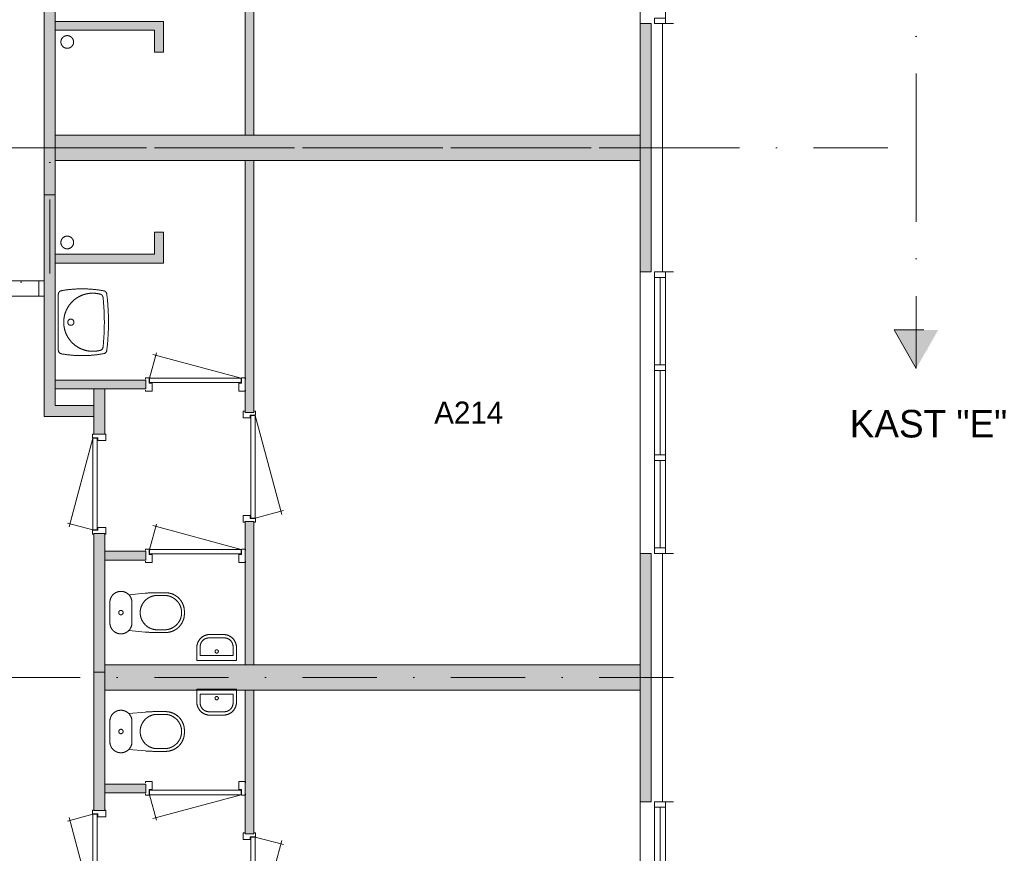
# Model space of a CAD drawing. Header units: millimetres. Extents: x 1701 to 85660, y 0 to 59400.
# Tile 14 of 17: x 38080 to 47000, y 36567 to 44119. Entities that reach past the tile are written whole.
import ezdxf
from ezdxf.enums import TextEntityAlignment as Align
from ezdxf.xclip import XClip

# ---------------------------------------------------------------- set-up
doc = ezdxf.new("R2010")
doc.units = ezdxf.units.MM
doc.header["$PDMODE"] = 3
doc.header["$PDSIZE"] = 1
doc.linetypes.add('DGN1', pattern=[504.6, 0, -504.6])
doc.linetypes.add('DGN4', pattern=[1343.35376, 671.67688, -335.83844, 0, -335.83844])
for name, color, linetype in [('16', 7, 'Continuous'), ('17', 7, 'Continuous'), ('30', 7, 'Continuous'), ('31', 7, 'Continuous'), ('32', 7, 'Continuous'), ('33', 7, 'Continuous'), ('40', 7, 'Continuous'), ('48', 7, 'Continuous'), ('52', 7, 'Continuous'), ('56', 7, 'Continuous'), ('58', 7, 'Continuous'), ('62', 7, 'Continuous')]:
    doc.layers.add(name, color=color, linetype=linetype)
doc.styles.add('dgn001', font='dgn001.shx')
doc.styles.add('dgn003', font='dgn003.shx')
doc.styles.get("Standard").update_dxf_attribs({"font": 'arial.ttf'})
doc.dimstyles.get("Standard").update_dxf_attribs({"dimtxt": 0.18, "dimasz": 0.18, "dimexe": 0.18, "dimexo": 0.0625, "dimgap": 0.09, "dimtad": 0, "dimtih": 1, "dimtoh": 1, "dimdec": 4, "dimzin": 0, "dimdsep": 46, "dimtxsty": 'Standard', "dimcen": 0.09, "dimadec": 0, "dimazin": 0, "dimtfac": 1, "dimtdec": 4, "dimtofl": 0, "dimtmove": 0, "dimatfit": 3, "dimfxl": 1, "dimtolj": 1, "dimtzin": 0, "dimarcsym": 0})

# ---------------------------------------------------------------- blocks, each defined once
blk = doc.blocks.new('930L0931')
at = {"layer": '33', "color": 1, "linetype": 'Continuous', "lineweight": 0}
for p, q in [((98, 968), (353.4400000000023, 899.5600000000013)), ((98, 38), (338.6999999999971, 936.3100000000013))]:
    blk.add_line(p, q, dxfattribs=at)
at = {"layer": '33', "color": 92, "linetype": 'Continuous', "lineweight": 13, "true_color": 0x00e100, "flags": 128}
for points in [[(90, 1006), (101, 1006), (101, 971), (51, 971), (51, 946), (-11, 946), (-11, 1006), (0, 1006)], [(90, 0), (101, 0), (101, 35), (51, 35), (51, 60), (-11, 60), (-11, 0), (0, 0)]]:
    blk.add_lwpolyline(points, dxfattribs=at)
at = {"layer": '33', "color": 2, "linetype": 'Continuous', "lineweight": 13, "true_color": 0xf0f000, "flags": 128}
blk.add_lwpolyline([(98, 968), (98, 38), (58, 38), (58, 968), (98, 968)], dxfattribs=at)
blk = doc.blocks.new('830R1094')
at = {"layer": '33', "color": 1, "linetype": 'Continuous', "lineweight": 0}
for p, q in [((38, -108), (99.31999999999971, -336.869999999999)), ((868, -108), (66.28000000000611, -322.8199999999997))]:
    blk.add_line(p, q, dxfattribs=at)
at = {"layer": '33', "color": 92, "linetype": 'Continuous', "lineweight": 13, "true_color": 0x00e100, "flags": 128}
for points in [[(0, -100), (0, -111), (35, -111), (35, -61), (60, -61), (60, 11), (0, 11), (0, 0)], [(906, -100), (906, -111), (871, -111), (871, -61), (846, -61), (846, 11), (906, 11), (906, 0)]]:
    blk.add_lwpolyline(points, dxfattribs=at)
at = {"layer": '33', "color": 2, "linetype": 'Continuous', "lineweight": 13, "true_color": 0xf0f000, "flags": 128}
blk.add_lwpolyline([(868, -108), (38, -108), (38, -68), (868, -68), (868, -108)], dxfattribs=at)
blk = doc.blocks.new('CLOS0231')
at = {"layer": '40', "color": 7, "linetype": 'Continuous', "lineweight": 0}
for p, q in [((220, -92.5), (220, 92.5)), ((527.7900000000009, 155), (435.8399999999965, 155)), ((670, -1.069999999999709), (670, 0.7899999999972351)), ((527.7900000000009, -155), (435.5400000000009, -155))]:
    blk.add_line(p, q, dxfattribs=at)
at = {"layer": '40', "color": 7, "linetype": 'Continuous', "lineweight": 0, "flags": 128}
for points in [[(338.2999999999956, -175.6700000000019), (191.8999999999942, -162), (191.8994141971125, -161.9997440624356, -0.6743332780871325), (19.99891169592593, -92.49925672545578), (20, -92.5), (20, 92.5), (19.99891169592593, 92.50074327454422, -0.6743332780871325), (191.8994141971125, 162.0012306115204), (191.8999999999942, 162), (338.2999999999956, 175.6699999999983), (338.2951687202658, 175.6678424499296, -0.02328519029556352), (431.2845639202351, 180.0007432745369), (431.2900000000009, 180), (525, 180), (524.9989116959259, 180.0007432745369, -0.414213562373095), (694.9989116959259, 10.00074327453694), (695, 10), (695, -10), (694.9989116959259, -9.999256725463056, -0.414213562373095), (524.9989116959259, -179.9992567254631), (525, -180), (431.2900000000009, -180), (431.2848238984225, -179.9992567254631, -0.02328532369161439), (338.2999999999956, -175.6700000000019)], [(436.6489228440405, -154.9991525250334, -0.9175142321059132), (436.6489153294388, 155.0006384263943)], [(527.7876906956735, 155.0007433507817, -0.9175214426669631), (527.7876906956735, -154.9992568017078)]]:
    blk.add_lwpolyline(points, format="xyb", dxfattribs=at)
at = {"layer": '40', "color": 7, "linetype": 'Continuous', "lineweight": 0}
blk.add_circle((119.9989116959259, 0.0007432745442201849), 20, dxfattribs=at)
for centre, start, end in [((119.9989116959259, 92.50074327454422), 0, 44.02728333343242), ((119.9989116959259, -92.49925672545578), 315.9727166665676, 0)]:
    blk.add_arc(centre, 99.99999999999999, start, end, dxfattribs=at)
blk = doc.blocks.new('830R1095')
at = {"layer": '33', "color": 1, "linetype": 'Continuous', "lineweight": 0}
for p, q in [((-108, -38), (-336.8700000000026, -99.31999999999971)), ((-108, -868), (-322.8199999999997, -66.27999999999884))]:
    blk.add_line(p, q, dxfattribs=at)
at = {"layer": '33', "color": 92, "linetype": 'Continuous', "lineweight": 13, "true_color": 0x00e100, "flags": 128}
for points in [[(-100, 0), (-111, 0), (-111, -35), (-61, -35), (-61, -60), (11, -60), (11, 0), (0, 0)], [(-100, -906), (-111, -906), (-111, -871), (-61, -871), (-61, -846), (11, -846), (11, -906), (0, -906)]]:
    blk.add_lwpolyline(points, dxfattribs=at)
at = {"layer": '33', "color": 2, "linetype": 'Continuous', "lineweight": 13, "true_color": 0xf0f000, "flags": 128}
blk.add_lwpolyline([(-108, -868), (-108, -38), (-68, -38), (-68, -868), (-108, -868)], dxfattribs=at)
blk = doc.blocks.new('830R1096')
at = {"layer": '33', "color": 1, "linetype": 'Continuous', "lineweight": 0}
for p, q in [((38, 108), (99.31999999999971, 336.8699999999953)), ((868, 108), (66.27999999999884, 322.8199999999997))]:
    blk.add_line(p, q, dxfattribs=at)
at = {"layer": '33', "color": 92, "linetype": 'Continuous', "lineweight": 13, "true_color": 0x00e100, "flags": 128}
for points in [[(0, 100), (0, 111), (35, 111), (35, 61), (60, 61), (60, -11), (0, -11), (0, 0)], [(906, 100), (906, 111), (871, 111), (871, 61), (846, 61), (846, -11), (906, -11), (906, 0)]]:
    blk.add_lwpolyline(points, dxfattribs=at)
at = {"layer": '33', "color": 2, "linetype": 'Continuous', "lineweight": 13, "true_color": 0xf0f000, "flags": 128}
blk.add_lwpolyline([(868, 108), (38, 108), (38, 68), (868, 68), (868, 108)], dxfattribs=at)
blk = doc.blocks.new('930L0932')
at = {"layer": '33', "color": 1, "linetype": 'Continuous', "lineweight": 0}
for p, q in [((98, -38), (338.6999999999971, -936.3099999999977)), ((98, -968), (353.4400000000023, -899.5599999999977))]:
    blk.add_line(p, q, dxfattribs=at)
at = {"layer": '33', "color": 92, "linetype": 'Continuous', "lineweight": 13, "true_color": 0x00e100, "flags": 128}
for points in [[(90, 0), (101, 0), (101, -35), (51, -35), (51, -60), (-11, -60), (-11, 0), (0, 0)], [(90, -1006), (101, -1006), (101, -971), (51, -971), (51, -946), (-11, -946), (-11, -1006), (0, -1006)]]:
    blk.add_lwpolyline(points, dxfattribs=at)
at = {"layer": '33', "color": 2, "linetype": 'Continuous', "lineweight": 13, "true_color": 0xf0f000, "flags": 128}
blk.add_lwpolyline([(98, -968), (98, -38), (58, -38), (58, -968), (98, -968)], dxfattribs=at)
blk = doc.blocks.new('CLOS0232')
at = {"layer": '40', "color": 7, "linetype": 'Continuous', "lineweight": 0}
for p, q in [((220, 92.5), (220, -92.5)), ((527.7900000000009, 155), (435.5400000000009, 155)), ((670, 1.069999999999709), (670, -0.7900000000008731)), ((527.7900000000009, -155), (435.8399999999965, -155))]:
    blk.add_line(p, q, dxfattribs=at)
at = {"layer": '40', "color": 7, "linetype": 'Continuous', "lineweight": 0, "flags": 128}
for points in [[(338.2999999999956, 175.6699999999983), (191.8999999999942, 162), (191.8994141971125, 161.9966147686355, 0.6743332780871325), (19.99891169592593, 92.49612743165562), (20, 92.5), (20, -92.5), (19.99891169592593, -92.50387256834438, 0.6743332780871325), (191.8994141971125, -162.0043599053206), (191.8999999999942, -162), (338.2999999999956, -175.6700000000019), (338.2951687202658, -175.6709717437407, 0.02328519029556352), (431.2845639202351, -180.003872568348), (431.2900000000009, -180), (525, -180), (524.9989116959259, -180.003872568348, 0.414213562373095), (694.9989116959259, -10.00387256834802), (695, -10), (695, 10), (694.9989116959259, 9.996127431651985, 0.414213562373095), (524.9989116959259, 179.996127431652), (525, 180), (431.2900000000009, 180), (431.2848238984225, 179.996127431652, 0.02328532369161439), (338.2999999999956, 175.6699999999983)], [(191.8998050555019, 161.9962104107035, -0.19450385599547), (219.9989116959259, 92.49612743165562)], [(219.9989116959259, -92.50387256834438, -0.19450385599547), (191.8998050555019, -162.0039555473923)]]:
    blk.add_lwpolyline(points, format="xyb", dxfattribs=at)
at = {"layer": '40', "color": 7, "linetype": 'Continuous', "lineweight": 0}
blk.add_circle((119.9989116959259, -0.003872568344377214), 20, dxfattribs=at)
for centre, start, end in [((450.008911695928, -0.003872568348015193), 94.92634999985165, 265.0736472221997), ((514.4289116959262, -0.003872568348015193), 274.925902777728, 85.074097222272)]:
    blk.add_arc(centre, 155.5746026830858, start, end, dxfattribs=at)
blk = doc.blocks.new('830R1097')
at = {"layer": '33', "color": 1, "linetype": 'Continuous', "lineweight": 0}
for p, q in [((38, 108), (99.31999999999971, 336.8700000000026)), ((868, 108), (66.28000000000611, 322.8199999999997))]:
    blk.add_line(p, q, dxfattribs=at)
at = {"layer": '33', "color": 92, "linetype": 'Continuous', "lineweight": 13, "true_color": 0x00e100, "flags": 128}
for points in [[(0, 100), (0, 111), (35, 111), (35, 61), (60, 61), (60, -11), (0, -11), (0, 0)], [(906, 100), (906, 111), (871, 111), (871, 61), (846, 61), (846, -11), (906, -11), (906, 0)]]:
    blk.add_lwpolyline(points, dxfattribs=at)
at = {"layer": '33', "color": 2, "linetype": 'Continuous', "lineweight": 13, "true_color": 0xf0f000, "flags": 128}
blk.add_lwpolyline([(868, 108), (38, 108), (38, 68), (868, 68), (868, 108)], dxfattribs=at)
blk = doc.blocks.new('FT0131')
at = {"layer": '40', "color": 7, "linetype": 'Continuous', "lineweight": 0}
for p, q in [((-180, 135.0900000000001), (-180, 20)), ((148.8899999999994, 64.63000000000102), (148.8899999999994, 143.9799999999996)), ((-180, 20), (180, 20)), ((-148.8899999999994, 64.63000000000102), (148.8899999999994, 64.63000000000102))]:
    blk.add_line(p, q, dxfattribs=at)
at = {"layer": '40', "color": 7, "linetype": 'Continuous', "lineweight": 0, "flags": 128}
for points in [[(68.88999999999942, 223.9799999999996), (-68.88999999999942, 223.9799999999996)], [(60, 255.0900000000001), (-60, 255.0900000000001)], [(-148.8899999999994, 143.9799999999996), (-148.8899999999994, 64.63000000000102)], [(180, 20), (180, 135.0900000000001)]]:
    blk.add_lwpolyline(points, dxfattribs=at)
for points in [[(60.00205612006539, 255.0857562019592, -0.414213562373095), (180.0020561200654, 135.0857562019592)], [(68.89205612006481, 223.9757562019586, -0.414213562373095), (148.8920561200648, 143.9757562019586)]]:
    blk.add_lwpolyline(points, format="xyb", dxfattribs=at)
at = {"layer": '40', "color": 7, "linetype": 'Continuous', "lineweight": 0}
blk.add_circle((0.948332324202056, 101.1327784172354), 15.1404192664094, dxfattribs=at)
for centre, radius in [((-59.99794387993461, 135.0857562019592), 120), ((-68.88794387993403, 143.9757562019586), 80)]:
    blk.add_arc(centre, radius, 90, 180, dxfattribs=at)
blk = doc.blocks.new('FT0132')
at = {"layer": '40', "color": 7, "linetype": 'Continuous', "lineweight": 0}
for p, q in [((-180, -135.0900000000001), (-180, -20)), ((-180, -20), (180, -20)), ((-148.8899999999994, -64.63000000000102), (148.8899999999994, -64.63000000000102)), ((148.8899999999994, -64.63000000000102), (148.8899999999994, -143.9799999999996))]:
    blk.add_line(p, q, dxfattribs=at)
at = {"layer": '40', "color": 7, "linetype": 'Continuous', "lineweight": 0, "flags": 128}
for points in [[(-148.8899999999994, -143.9799999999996), (-148.8899999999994, -64.63000000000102)], [(180, -20), (180, -135.0900000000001)], [(68.88999999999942, -223.9799999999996), (-68.88999999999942, -223.9799999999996)], [(60, -255.0900000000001), (-60, -255.0900000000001)]]:
    blk.add_lwpolyline(points, dxfattribs=at)
for points in [[(-59.99794387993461, -255.088885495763, -0.414213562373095), (-179.9979438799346, -135.088885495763)], [(-68.88794387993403, -223.978885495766, -0.414213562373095), (-148.887943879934, -143.978885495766)]]:
    blk.add_lwpolyline(points, format="xyb", dxfattribs=at)
at = {"layer": '40', "color": 7, "linetype": 'Continuous', "lineweight": 0}
blk.add_circle((0.948332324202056, -101.1359077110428), 15.1404192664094, dxfattribs=at)
for centre, radius in [((60.00205612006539, -135.088885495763), 120), ((68.89205612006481, -143.978885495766), 80)]:
    blk.add_arc(centre, radius, 270, 0, dxfattribs=at)
blk = doc.blocks.new('WT0132')
at = {"layer": '40', "color": 7, "linetype": 'Continuous', "lineweight": 0}
blk.add_line((20, 253.1599999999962), (20, -253.1600000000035), dxfattribs=at)
at = {"layer": '40', "color": 7, "linetype": 'Continuous', "lineweight": 0, "flags": 128}
for points in [[(20.00755088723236, 253.158848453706, -0.3639570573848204), (47.27564847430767, 285.6572375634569)], [(47.27563088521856, 285.657234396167, -0.09080072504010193), (432.1339317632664, 284.4827555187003)], [(432.1339334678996, 284.4827552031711, -0.3287686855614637), (458.971597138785, 255.9594641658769)], [(400.7985356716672, -254.021690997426, -1.30637000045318), (400.7985356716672, 254.0135282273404)], [(400.7985382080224, 254.0135275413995, -0.30967078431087), (425.0000518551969, 225.6312959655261)], [(425.0000493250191, 225.631319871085, -0.05277319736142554), (425.0000493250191, -225.6394826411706)], [(458.9715912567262, 255.9595130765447, -0.0599146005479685), (458.9716036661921, -255.9675726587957)], [(47.27564847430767, -285.6654003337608, -0.3639570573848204), (20.00755088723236, -253.1670112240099)], [(425.0000518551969, -225.6394587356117, -0.30967078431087), (400.7985382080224, -254.0216903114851)], [(458.9715969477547, -255.9676285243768, -0.3287686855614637), (432.1339318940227, -284.4909182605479)], [(432.1339317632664, -284.4909182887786, -0.09080072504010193), (47.27563088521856, -285.6653971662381)]]:
    blk.add_lwpolyline(points, format="xyb", dxfattribs=at)
at = {"layer": '40', "color": 7, "linetype": 'Continuous', "lineweight": 0}
blk.add_circle((133.3075508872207, -0.004081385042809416), 28.05539163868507, dxfattribs=at)
blk = doc.blocks.new('830R1098')
at = {"layer": '33', "color": 1, "linetype": 'Continuous', "lineweight": 0}
for p, q in [((-108, 868), (-322.8199999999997, 66.28000000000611)), ((-108, 38), (-336.8700000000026, 99.31999999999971))]:
    blk.add_line(p, q, dxfattribs=at)
at = {"layer": '33', "color": 92, "linetype": 'Continuous', "lineweight": 13, "true_color": 0x00e100, "flags": 128}
for points in [[(-100, 906), (-111, 906), (-111, 871), (-61, 871), (-61, 846), (11, 846), (11, 906), (0, 906)], [(-100, 0), (-111, 0), (-111, 35), (-61, 35), (-61, 60), (11, 60), (11, 0), (0, 0)]]:
    blk.add_lwpolyline(points, dxfattribs=at)
at = {"layer": '33', "color": 2, "linetype": 'Continuous', "lineweight": 13, "true_color": 0xf0f000, "flags": 128}
blk.add_lwpolyline([(-108, 868), (-108, 38), (-68, 38), (-68, 868), (-108, 868)], dxfattribs=at)
blk = doc.blocks.new('_DotSmall')
at = {"color": 0, "linetype": 'ByBlock', "const_width": 0.5}
blk.add_lwpolyline([(-0.0625, 0, 1), (0.0625, 0, 1)], format="xyb", close=True, dxfattribs=at)
blk = doc.blocks.new('*D15495')
at = {"layer": '58', "color": 3, "linetype": 'Continuous', "lineweight": 0, "transparency": 16777216}
for p, q in [((52064.76, 40367.77), (52064.76, 39492.77)), ((52064.76, 37817.77), (52064.76, 38692.77))]:
    blk.add_line(p, q, dxfattribs=at)
at = {"layer": 'Defpoints', "color": 0, "linetype": 'Continuous', "transparency": 16777216}
for p in [(50064.76, 40367.77), (52064.76, 40367.77), (50064.76, 37817.77)]:
    blk.add_point(p, dxfattribs=at)
at = {"layer": '58', "color": 3, "linetype": 'Continuous', "lineweight": 0, "transparency": 16777216, "xscale": 1080, "yscale": 1080, "zscale": 1080}
for p, rotation in [((52064.76, 40367.77), 90), ((52064.76, 37817.77), 270)]:
    blk.add_blockref('_DotSmall', p, dxfattribs=dict(at, rotation=rotation))
at = {"layer": '58', "color": 3, "linetype": 'Continuous', "lineweight": 0, "transparency": 16777216, "insert": (52064.75999999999, 39092.77000000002), "char_height": 200, "attachment_point": 5, "rotation": 270, "style": 'dgn003'}
blk.add_mtext('\\A1;2550', dxfattribs=at)
blk = doc.blocks.new('*D15496')
at = {"layer": '58', "color": 3, "linetype": 'Continuous', "lineweight": 0, "transparency": 16777216}
for p, q in [((52064.76, 37817.77), (52064.76, 37092.77)), ((52064.76, 35567.77), (52064.76, 36292.77))]:
    blk.add_line(p, q, dxfattribs=at)
at = {"layer": 'Defpoints', "color": 0, "linetype": 'Continuous', "transparency": 16777216}
for p in [(50064.76, 37817.77), (52064.76, 37817.77), (50064.76, 35567.77)]:
    blk.add_point(p, dxfattribs=at)
at = {"layer": '58', "color": 3, "linetype": 'Continuous', "lineweight": 0, "transparency": 16777216, "xscale": 1080, "yscale": 1080, "zscale": 1080}
for p, rotation in [((52064.76, 37817.77), 90), ((52064.76, 35567.77), 270)]:
    blk.add_blockref('_DotSmall', p, dxfattribs=dict(at, rotation=rotation))
at = {"layer": '58', "color": 3, "linetype": 'Continuous', "lineweight": 0, "transparency": 16777216, "insert": (52064.75999999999, 36692.77000000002), "char_height": 200, "attachment_point": 5, "rotation": 270, "style": 'dgn003'}
blk.add_mtext('\\A1;2250', dxfattribs=at)
blk = doc.blocks.new('*D15497')
at = {"layer": '58', "color": 3, "linetype": 'Continuous', "lineweight": 0, "transparency": 16777216}
for p, q in [((52064.76, 35567.77), (52064.76, 34692.77)), ((52064.76, 33017.77), (52064.76, 33892.77))]:
    blk.add_line(p, q, dxfattribs=at)
at = {"layer": 'Defpoints', "color": 0, "linetype": 'Continuous', "transparency": 16777216}
for p in [(50064.76, 35567.77), (50064.76, 33017.77), (52064.76, 33017.77)]:
    blk.add_point(p, dxfattribs=at)
at = {"layer": '58', "color": 3, "linetype": 'Continuous', "lineweight": 0, "transparency": 16777216, "xscale": 1080, "yscale": 1080, "zscale": 1080}
for p, rotation in [((52064.76, 35567.77), 90), ((52064.76, 33017.77), 270)]:
    blk.add_blockref('_DotSmall', p, dxfattribs=dict(at, rotation=rotation))
at = {"layer": '58', "color": 3, "linetype": 'Continuous', "lineweight": 0, "transparency": 16777216, "insert": (52064.75999999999, 34292.77000000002), "char_height": 200, "attachment_point": 5, "rotation": 90, "style": 'dgn003'}
blk.add_mtext('\\A1;2550', dxfattribs=at)
blk = doc.blocks.new('*D15498')
at = {"layer": '58', "color": 3, "linetype": 'Continuous', "lineweight": 0, "transparency": 16777216}
for p, q in [((52064.76, 33017.77), (52064.76, 32292.77)), ((52064.76, 30767.77), (52064.76, 31492.77))]:
    blk.add_line(p, q, dxfattribs=at)
at = {"layer": 'Defpoints', "color": 0, "linetype": 'Continuous', "transparency": 16777216}
for p in [(50064.76, 33017.77), (52064.76, 33017.77), (50064.76, 30767.77)]:
    blk.add_point(p, dxfattribs=at)
at = {"layer": '58', "color": 3, "linetype": 'Continuous', "lineweight": 0, "transparency": 16777216, "xscale": 1080, "yscale": 1080, "zscale": 1080}
for p, rotation in [((52064.76, 33017.77), 90), ((52064.76, 30767.77), 270)]:
    blk.add_blockref('_DotSmall', p, dxfattribs=dict(at, rotation=rotation))
at = {"layer": '58', "color": 3, "linetype": 'Continuous', "lineweight": 0, "transparency": 16777216, "insert": (52064.75999999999, 31892.77000000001), "char_height": 200, "attachment_point": 5, "rotation": 270, "style": 'dgn003'}
blk.add_mtext('\\A1;2250', dxfattribs=at)
blk = doc.blocks.new('*D15499')
at = {"layer": '58', "color": 3, "linetype": 'Continuous', "lineweight": 0, "transparency": 16777216}
for p, q in [((52064.76, 30767.77), (52064.76, 29892.77)), ((52064.76, 28217.77), (52064.76, 29092.77))]:
    blk.add_line(p, q, dxfattribs=at)
at = {"layer": 'Defpoints', "color": 0, "linetype": 'Continuous', "transparency": 16777216}
for p in [(50064.76, 30767.77), (52064.76, 30767.77), (50064.76, 28217.77)]:
    blk.add_point(p, dxfattribs=at)
at = {"layer": '58', "color": 3, "linetype": 'Continuous', "lineweight": 0, "transparency": 16777216, "xscale": 1080, "yscale": 1080, "zscale": 1080}
for p, rotation in [((52064.76, 30767.77), 90), ((52064.76, 28217.77), 270)]:
    blk.add_blockref('_DotSmall', p, dxfattribs=dict(at, rotation=rotation))
at = {"layer": '58', "color": 3, "linetype": 'Continuous', "lineweight": 0, "transparency": 16777216, "insert": (52064.75999999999, 29492.77000000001), "char_height": 200, "attachment_point": 5, "rotation": 270, "style": 'dgn003'}
blk.add_mtext('\\A1;2550', dxfattribs=at)
blk = doc.blocks.new('EAE52')
at = {"layer": '52'}
blk.add_hatch(color=4, dxfattribs=at).paths.add_polyline_path([(0, 2000), (200, 1650), (-200, 1650)])
at = {"layer": '52', "color": 4, "linetype": 'DGN4', "lineweight": 13}
blk.add_line((0, 0), (0, 2000), dxfattribs=at)
at = {"layer": '52', "color": 4, "linetype": 'DGN4', "lineweight": 13, "flags": 128}
blk.add_lwpolyline([(0, 2000), (200, 1650), (-200, 1650), (0, 2000)], dxfattribs=at)
blk = doc.blocks.new('EAE53')
at = {"layer": '52'}
blk.add_hatch(color=4, dxfattribs=at).paths.add_polyline_path([(0, -2000), (-200, -1650), (200, -1650)])
at = {"layer": '52', "color": 4, "linetype": 'DGN4', "lineweight": 13}
blk.add_line((0, 0), (0, -2000), dxfattribs=at)
at = {"layer": '52', "color": 4, "linetype": 'DGN4', "lineweight": 13, "flags": 128}
blk.add_lwpolyline([(0, -2000), (-200, -1650), (200, -1650), (0, -2000)], dxfattribs=at)
blk = doc.blocks.new('50E03_329_B02 - Default')
at = {"layer": '16'}
for points in [[(49964.76, 35567.77), (49964.76, 37817.77), (50064.76, 37817.77), (50064.76, 35567.77)], [(49964.76, 30767.77), (49964.76, 33017.77), (50064.76, 33017.77), (50064.76, 30767.77)]]:
    blk.add_hatch(color=7, dxfattribs=at).paths.add_polyline_path(points)
at = {"layer": '62'}
for color, points in [(7, [(44364.76, 36692.77), (44464.76, 36692.77), (44464.76, 39127.77), (44814.76, 39127.77), (44814.76, 39227.77), (44364.76, 39227.77)]), (9, [(46184.76, 36807.77), (46184.76, 39092.77), (46264.76, 39092.77), (46264.76, 36807.77)]), (9, [(45364.76, 37557.77), (45444.76, 37557.77), (45444.76, 37837.77), (44464.76, 37837.77), (44464.76, 37757.77), (45364.76, 37757.77)]), (9, [(49764.76, 35567.77), (49764.76, 37817.77), (49864.76, 37817.77), (49864.76, 35567.77)]), (9, [(44464.76, 36807.77), (49764.76, 36807.77), (49764.76, 36577.77), (44464.76, 36577.77)]), (7, [(44364.76, 36692.77), (44464.76, 36692.77), (44464.76, 34357.77), (44814.76, 34357.77), (44814.76, 34257.77), (44364.76, 34257.77)]), (9, [(46184.76, 36577.77), (46184.76, 34292.77), (46264.76, 34292.77), (46264.76, 36577.77)]), (9, [(45364.76, 35927.77), (45444.76, 35927.77), (45444.76, 35647.77), (44464.76, 35647.77), (44464.76, 35727.77), (45364.76, 35727.77)]), (9, [(45284.76, 34587.77), (45284.76, 34507.77), (44464.76, 34507.77), (44464.76, 34587.77)]), (7, [(44914.76, 34507.77), (44914.76, 34097.77), (44814.76, 34097.77), (44814.76, 34507.77)]), (9, [(46184.76, 33307.77), (46184.76, 32007.77), (46264.76, 32007.77), (46264.76, 33307.77)]), (7, [(44914.76, 33197.77), (44914.76, 31942.77), (44814.76, 31942.77), (44814.76, 33197.77)]), (9, [(45284.76, 33037.77), (45284.76, 32957.77), (44914.76, 32957.77), (44914.76, 33037.77)]), (9, [(49764.76, 30767.77), (49764.76, 33017.77), (49864.76, 33017.77), (49864.76, 30767.77)]), (7, [(44914.76, 30687.77), (44914.76, 31942.77), (44814.76, 31942.77), (44814.76, 30687.77)]), (9, [(44914.76, 32007.77), (49764.76, 32007.77), (49764.76, 31777.77), (44914.76, 31777.77)]), (9, [(46184.76, 30477.77), (46184.76, 31777.77), (46264.76, 31777.77), (46264.76, 30477.77)]), (9, [(45284.76, 30847.77), (45284.76, 30927.77), (44914.76, 30927.77), (44914.76, 30847.77)])]:
    blk.add_hatch(color=color, dxfattribs=at).paths.add_polyline_path(points)
at = {"layer": '16', "color": 92, "linetype": 'Continuous', "lineweight": 0, "true_color": 0x00e100, "flags": 128}
for points in [[(44364.76, 36692.77), (44364.76, 39227.77), (44814.76, 39227.77), (44814.76, 39127.77), (44464.76, 39127.77), (44464.76, 36692.77), (44364.76, 36692.77)], [(46184.76, 39092.77), (46184.76, 36807.77), (46264.76, 36807.77), (46264.76, 39092.77), (46184.76, 39092.77)], [(44464.76, 37757.77), (45364.76, 37757.77), (45364.76, 37557.77), (45444.76, 37557.77), (45444.76, 37837.77), (44464.76, 37837.77), (44464.76, 37757.77)], [(49764.76, 35567.77), (49764.76, 37817.77), (49864.76, 37817.77), (49864.76, 35567.77), (49764.76, 35567.77)], [(49964.76, 35567.77), (49964.76, 37817.77), (50064.76, 37817.77), (50064.76, 35567.77), (49964.76, 35567.77)], [(46184.76, 34292.77), (46184.76, 36577.77), (46264.76, 36577.77), (46264.76, 34292.77), (46184.76, 34292.77)], [(44364.76, 36266.11), (44364.76, 34257.77), (44814.76, 34257.77), (44814.76, 34357.77), (44464.76, 34357.77), (44464.76, 36266.11), (44364.76, 36266.11)], [(44464.76, 35727.77), (45364.76, 35727.77), (45364.76, 35927.77), (45444.76, 35927.77), (45444.76, 35647.77), (44464.76, 35647.77), (44464.76, 35727.77)], [(44464.76, 34587.77), (44464.76, 34507.77), (45284.76, 34507.77), (45284.76, 34587.77), (44464.76, 34587.77)], [(44814.76, 34507.77), (44814.76, 34097.77), (44914.76, 34097.77), (44914.76, 34507.77), (44814.76, 34507.77)], [(46184.76, 32007.77), (46184.76, 33307.77), (46264.76, 33307.77), (46264.76, 32007.77), (46184.76, 32007.77)], [(44814.76, 33197.77), (44814.76, 31942.77), (44914.76, 31942.77), (44914.76, 33197.77), (44814.76, 33197.77)], [(44914.76, 33037.77), (44914.76, 32957.77), (45284.76, 32957.77), (45284.76, 33037.77), (44914.76, 33037.77)], [(49764.76, 30767.77), (49764.76, 33017.77), (49864.76, 33017.77), (49864.76, 30767.77), (49764.76, 30767.77)], [(49964.76, 30767.77), (49964.76, 33017.77), (50064.76, 33017.77), (50064.76, 30767.77), (49964.76, 30767.77)], [(44814.76, 30687.77), (44814.76, 31942.77), (44914.76, 31942.77), (44914.76, 30687.77), (44814.76, 30687.77)], [(46184.76, 31777.77), (46184.76, 30477.77), (46264.76, 30477.77), (46264.76, 31777.77), (46184.76, 31777.77)], [(44914.76, 30847.77), (44914.76, 30927.77), (45284.76, 30927.77), (45284.76, 30847.77), (44914.76, 30847.77)]]:
    blk.add_lwpolyline(points, dxfattribs=at)
at = {"layer": '16', "color": 7, "linetype": 'Continuous', "lineweight": 0, "flags": 128}
for points in [[(49964.76, 35567.77), (49964.76, 37817.77), (50064.76, 37817.77), (50064.76, 35567.77), (49964.76, 35567.77)], [(49964.76, 30767.77), (49964.76, 33017.77), (50064.76, 33017.77), (50064.76, 30767.77), (49964.76, 30767.77)]]:
    blk.add_lwpolyline(points, dxfattribs=at)
at = {"layer": '17', "color": 92, "linetype": 'Continuous', "lineweight": 0, "true_color": 0x00e100, "flags": 128}
for points in [[(44464.76, 36577.77), (44464.76, 36807.77), (49764.76, 36807.77), (49764.76, 36577.77), (44464.76, 36577.77)], [(44914.76, 31777.77), (44914.76, 32007.77), (49764.76, 32007.77), (49764.76, 31777.77), (44914.76, 31777.77)]]:
    blk.add_lwpolyline(points, dxfattribs=at)
at = {"layer": '30', "color": 3, "linetype": 'Continuous', "lineweight": 0}
for p, q in [((49764.76, 40367.77), (49764.76, 37817.77)), ((50064.76, 40367.77), (50064.76, 37817.77)), ((49764.76, 33017.77), (49764.76, 35567.77)), ((50064.76, 33017.77), (50064.76, 35567.77)), ((49764.76, 30767.77), (49764.76, 28217.77)), ((50064.76, 30767.77), (50064.76, 28217.77))]:
    blk.add_line(p, q, dxfattribs=at)
at = {"layer": '31', "color": 3, "linetype": 'Continuous', "lineweight": 0}
for p, q in [((44364.76, 35486.96), (42764.76, 35486.96)), ((44364.76, 35346.96), (42764.76, 35346.96))]:
    blk.add_line(p, q, dxfattribs=at)
at = {"layer": '32', "color": 3, "linetype": 'Continuous', "lineweight": 0}
for p, q in [((49994.76, 40317.77), (49994.76, 37817.77)), ((49894.76, 35517.77), (49894.76, 33067.77)), ((49944.76, 34726.11), (49944.76, 35517.77)), ((49994.76, 33067.77), (49994.76, 35567.77)), ((49944.76, 33909.44), (49944.76, 34676.11)), ((49944.76, 33067.77), (49944.76, 33859.44)), ((49894.76, 33067.77), (49994.76, 33067.77)), ((49894.76, 28267.77), (49894.76, 30717.77)), ((49894.76, 30717.77), (49994.76, 30717.77)), ((49944.76, 30717.77), (49944.76, 29926.1)), ((49994.76, 30717.77), (49994.76, 28217.77))]:
    blk.add_line(p, q, dxfattribs=at)
at = {"layer": '32', "color": 3, "linetype": 'Continuous', "lineweight": 0, "flags": 128}
for points in [[(49994.76, 37867.77), (49994.76, 37817.77), (49894.76, 37817.77), (49894.76, 37867.77), (49994.76, 37867.77)], [(49994.76, 35517.77), (49994.76, 35567.77), (49894.76, 35567.77), (49894.76, 35517.77), (49994.76, 35517.77)], [(44364.76, 35346.96), (44314.76, 35346.96), (44314.76, 35485.96), (44364.76, 35485.96), (44364.76, 35346.96)], [(49994.76, 34676.11), (49994.76, 34726.11), (49894.76, 34726.11), (49894.76, 34676.11), (49994.76, 34676.11)], [(49994.76, 33859.44), (49994.76, 33909.44), (49894.76, 33909.44), (49894.76, 33859.44), (49994.76, 33859.44)], [(49994.76, 33017.77), (49994.76, 33067.77), (49894.76, 33067.77), (49894.76, 33017.77), (49994.76, 33017.77)], [(49994.76, 30767.77), (49994.76, 30717.77), (49894.76, 30717.77), (49894.76, 30767.77), (49994.76, 30767.77)]]:
    blk.add_lwpolyline(points, dxfattribs=at)
at = {"layer": '40', "color": 3, "linetype": 'Continuous', "lineweight": 0}
for centre in [(44573.35922071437, 37651.00970610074), (44573.35922071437, 35834.52716460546)]:
    blk.add_circle(centre, 57.45999999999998, dxfattribs=at)
at = {"layer": '56', "color": 3, "linetype": 'DGN4', "lineweight": 0}
for p, q in [((51564.76, 36692.77), (-3435.24, 36692.77)), ((51564.76, 31892.77), (-3435.24, 31892.77))]:
    blk.add_line(p, q, dxfattribs=at)
at = {"layer": '58', "color": 3, "linetype": 'DGN1', "lineweight": 0}
for p, q in [((50064.76, 37817.77), (52064.76, 37817.77)), ((50064.76, 35567.77), (52064.76, 35567.77)), ((50064.76, 33017.77), (52064.76, 33017.77)), ((50064.76, 30767.77), (52064.76, 30767.77))]:
    blk.add_line(p, q, dxfattribs=at)
at = {"layer": '62', "color": 7, "linetype": 'Continuous', "lineweight": 0, "flags": 128}
for points in [[(44364.76, 36692.77), (44464.76, 36692.77), (44464.76, 39127.77), (44814.76, 39127.77), (44814.76, 39227.77), (44364.76, 39227.77), (44364.76, 36692.77)], [(44364.76, 36692.77), (44464.76, 36692.77), (44464.76, 34357.77), (44814.76, 34357.77), (44814.76, 34257.77), (44364.76, 34257.77), (44364.76, 36692.77)], [(44914.76, 34507.77), (44914.76, 34097.77), (44814.76, 34097.77), (44814.76, 34507.77), (44914.76, 34507.77)], [(44914.76, 33197.77), (44914.76, 31942.77), (44814.76, 31942.77), (44814.76, 33197.77), (44914.76, 33197.77)], [(44914.76, 30687.77), (44914.76, 31942.77), (44814.76, 31942.77), (44814.76, 30687.77), (44914.76, 30687.77)]]:
    blk.add_lwpolyline(points, dxfattribs=at)
at = {"layer": '62', "color": 9, "linetype": 'Continuous', "lineweight": 0, "flags": 128}
for points in [[(46184.76, 36807.77), (46184.76, 39092.77), (46264.76, 39092.77), (46264.76, 36807.77), (46184.76, 36807.77)], [(45364.76, 37557.77), (45444.76, 37557.77), (45444.76, 37837.77), (44464.76, 37837.77), (44464.76, 37757.77), (45364.76, 37757.77), (45364.76, 37557.77)], [(49764.76, 35567.77), (49764.76, 37817.77), (49864.76, 37817.77), (49864.76, 35567.77), (49764.76, 35567.77)], [(44464.76, 36807.77), (49764.76, 36807.77), (49764.76, 36577.77), (44464.76, 36577.77), (44464.76, 36807.77)], [(46184.76, 36577.77), (46184.76, 34292.77), (46264.76, 34292.77), (46264.76, 36577.77), (46184.76, 36577.77)], [(45364.76, 35927.77), (45444.76, 35927.77), (45444.76, 35647.77), (44464.76, 35647.77), (44464.76, 35727.77), (45364.76, 35727.77), (45364.76, 35927.77)], [(45284.76, 34587.77), (45284.76, 34507.77), (44464.76, 34507.77), (44464.76, 34587.77), (45284.76, 34587.77)], [(46184.76, 33307.77), (46184.76, 32007.77), (46264.76, 32007.77), (46264.76, 33307.77), (46184.76, 33307.77)], [(45284.76, 33037.77), (45284.76, 32957.77), (44914.76, 32957.77), (44914.76, 33037.77), (45284.76, 33037.77)], [(49764.76, 30767.77), (49764.76, 33017.77), (49864.76, 33017.77), (49864.76, 30767.77), (49764.76, 30767.77)], [(44914.76, 32007.77), (49764.76, 32007.77), (49764.76, 31777.77), (44914.76, 31777.77), (44914.76, 32007.77)], [(46184.76, 30477.77), (46184.76, 31777.77), (46264.76, 31777.77), (46264.76, 30477.77), (46184.76, 30477.77)], [(45284.76, 30847.77), (45284.76, 30927.77), (44914.76, 30927.77), (44914.76, 30847.77), (45284.76, 30847.77)]]:
    blk.add_lwpolyline(points, dxfattribs=at)
at = {"color": 7, "linetype": 'Continuous', "lineweight": 0}
for name, p in [('WT0132', (44472.62, 35111.91)), ('830R1096', (45281.68, 34497.59)), ('930L0932', (46178.79, 34306)), ('830R1098', (44912.86, 33193.06)), ('830R1097', (45281.67, 32946.17)), ('CLOS0232', (44939.66, 32481.28)), ('FT0131', (45926.8, 32028.2)), ('FT0132', (45926.8, 31807.34)), ('CLOS0231', (44939.66, 31404.26)), ('830R1094', (45281.67, 30939.37)), ('830R1095', (44912.86, 30692.48)), ('930L0931', (46178.79, 29479.54))]:
    blk.add_blockref(name, p, dxfattribs=at)
at = {"layer": '48', "color": 7, "linetype": 'Continuous', "lineweight": 0, "style": 'dgn003'}
blk.add_text('A214', height=199.99998, dxfattribs=at).set_placement((48210.62996000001, 34293.10999), align=Align.MIDDLE_CENTER)
at = {"layer": '58', "color": 3, "linetype": 'Continuous', "lineweight": 0}
for base, p1, p2, angle, picture, middle, turn in [((52064.76, 40367.77), (50064.76, 37817.77), (50064.76, 40367.77), 270, '*D15495', (52064.75999999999, 39092.77000000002), 270), ((52064.76, 37817.77), (50064.76, 35567.77), (50064.76, 37817.77), 270, '*D15496', (52064.75999999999, 36692.77000000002), 270), ((52064.76, 33017.77), (50064.76, 35567.77), (50064.76, 33017.77), 90, '*D15497', (52064.75999999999, 34292.77000000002), 90), ((52064.76, 33017.77), (50064.76, 30767.77), (50064.76, 33017.77), 270, '*D15498', (52064.75999999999, 31892.77000000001), 270), ((52064.76, 30767.77), (50064.76, 28217.77), (50064.76, 30767.77), 270, '*D15499', (52064.75999999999, 29492.77000000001), 270)]:
    dim = blk.add_linear_dim(base=base, p1=p1, p2=p2, angle=angle, dimstyle='Standard', override={"dimscale": 1, "dimtxt": 200, "dimasz": 1080, "dimexe": 0, "dimexo": 0, "dimgap": 100, "dimtad": 1, "dimjust": 0, "dimtih": 0, "dimtoh": 0, "dimdec": 0, "dimlfac": 1, "dimzin": 11, "dimdsep": 46, "dimlunit": 2, "dimpost": '<>', "dimtxsty": 'dgn003', "dimblk1": 'DotSmall', "dimblk2": 'DotSmall', "dimsah": 1, "dimcen": 0, "dimse1": 1, "dimse2": 1, "dimclrd": 3, "dimclre": 3, "dimclrt": 3, "dimtol": 0, "dimtix": 1, "dimtofl": 1, "dimatfit": 3, "dimfrac": 1, "dimtolj": 1, "dimlwd": 0, "dimlwe": 0}, dxfattribs=at)
    dim.commit()
    dim.dimension.update_dxf_attribs({"geometry": picture, "text_midpoint": middle, "text_rotation": turn})

msp = doc.modelspace()

# ---------------------------------------------------------------- linework, layer by layer
at = {"layer": '52', "color": 4, "linetype": 'DGN4', "lineweight": 13, "flags": 128}
msp.add_lwpolyline([(27676.04, 39398.77), (31201.92, 42943.93), (36701.92, 42958.93), (36701.92, 41753.12), (38351.92, 41740.4), (38351.92, 42958.93), (46201.92, 42958.93)], dxfattribs=at)

# ---------------------------------------------------------------- block references
ref = msp.add_blockref('50E03_329_B02 - Default', (-6062.84, 6266.16))
XClip(ref).set_block_clipping_path([(50064.759999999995, 48907.770000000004), (50064.759999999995, 2907.7700000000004), (36045.31, 2907.7700000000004), (36045.31, 35360), (9749.79, 35360), (9749.790000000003, 48907.770000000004)])
at = {"color": 4, "linetype": 'DGN4', "lineweight": 13}
for name in ['EAE52', 'EAE53']:
    msp.add_blockref(name, (46201.92, 42958.93), dxfattribs=at)

# ---------------------------------------------------------------- texts
at = {"layer": '52', "color": 1, "linetype": 'Continuous', "lineweight": 0, "style": 'dgn001'}
msp.add_text('KAST "E"', height=250.00002, dxfattribs=at).set_placement((46313.17008, 40458.93001), align=Align.MIDDLE_CENTER)

doc.saveas('drawing.dxf')
